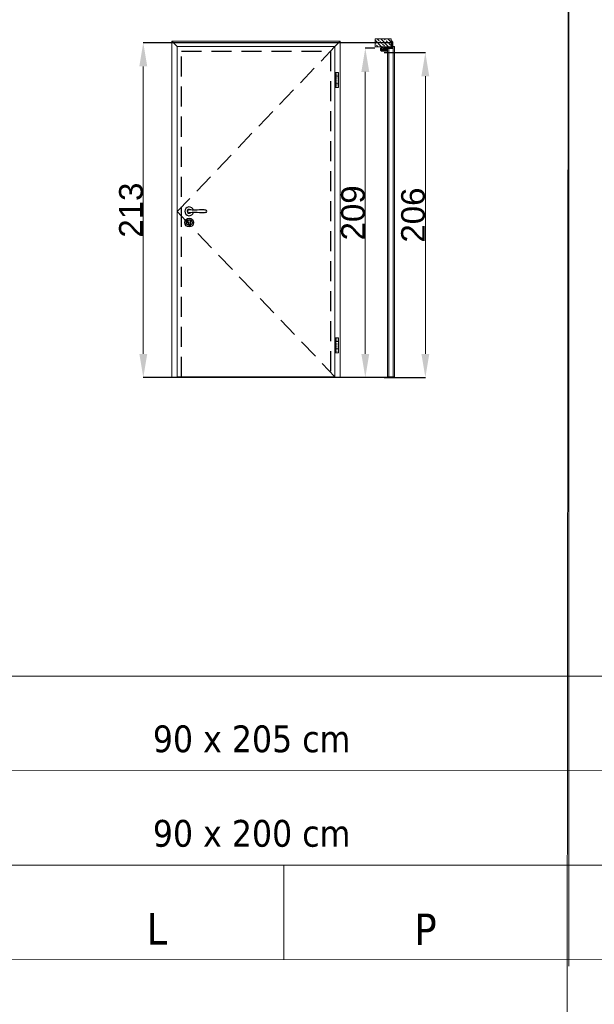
# Model space of a CAD drawing. Header units: millimetres. Extents: x 23192 to 149900, y -396339 to -79279.
# Tile 8 of 136: x 68212 to 68577, y -238668 to -238043. Entities that reach past the tile are written whole.
import ezdxf

# ---------------------------------------------------------------- set-up
doc = ezdxf.new("R2010")
doc.units = ezdxf.units.MM
doc.linetypes.add('CENTER', pattern=[0.6, 0.375, -0.075, 0.075, -0.075])
doc.linetypes.add('DASHED', pattern=[19.05, 12.7, -6.35])
doc.layers.get('0').update_dxf_attribs({"lineweight": 0})
for name, color, linetype, lineweight in [('0_LEGENDA', 7, 'Continuous', 13), ('Drzwi - hatch', 8, 'Continuous', 5), ('Drzwi KRAWĘDZIE', 7, 'Continuous', 20)]:
    doc.layers.add(name, color=color, linetype=linetype, lineweight=lineweight)
for name, color, linetype in [('Drzwi - klamki', 150, 'Continuous'), ('Drzwi PRZER-DUŻA', 240, 'DASHED'), ('GRUBA', 4, 'Continuous')]:
    doc.layers.add(name, color=color, linetype=linetype)
doc.styles.add('ARIAL', font='tahoma.ttf')
doc.styles.add('AT_ARIAL', font='arial.ttf')
doc.dimstyles.new('Renata_ślusarka', dxfattribs={"dimtxt": 50, "dimasz": 50, "dimexe": 0.18, "dimexo": 0.0625, "dimgap": 0.09, "dimtad": 1, "dimdec": 0, "dimzin": 0, "dimdsep": 46, "dimtxsty": 'AT_ARIAL', "dimcen": 0.09, "dimclrd": 7, "dimclre": 7, "dimclrt": 7, "dimadec": 0, "dimazin": 0, "dimtfac": 1, "dimtdec": 0, "dimtofl": 0, "dimtmove": 0, "dimatfit": 3, "dimfxl": 1, "dimtolj": 1, "dimtzin": 0, "dimlwd": -1, "dimarcsym": 0})

# ---------------------------------------------------------------- blocks, each defined once
blk = doc.blocks.new('*D109')
at = {"color": 7, "linetype": 'ByBlock', "lineweight": -2, "transparency": 16777216}
for p, q in [((68437.48, -238060.8), (68431.18, -238060.8)), ((68437.48, -238269.8), (68431.18, -238269.8))]:
    blk.add_line(p, q, dxfattribs=at)
at = {"color": 7, "transparency": 16777216}
blk.add_line((68431.36, -238075.8), (68431.36, -238254.8), dxfattribs=at)
at = {"color": 7, "linetype": 'ByBlock', "transparency": 16777216}
for points in [[(68428.86, -238075.8), (68433.86, -238075.8), (68431.36, -238060.8)], [(68428.86, -238254.8), (68433.86, -238254.8), (68431.36, -238269.8)]]:
    blk.add_solid(points, dxfattribs=at)
at = {"layer": 'DEFPOINTS', "color": 0, "linetype": 'ByBlock', "transparency": 16777216}
for p in [(68437.54, -238060.8), (68431.36, -238269.8), (68437.54, -238269.8)]:
    blk.add_point(p, dxfattribs=at)
at = {"color": 7, "linetype": 'ByBlock', "transparency": 16777216, "insert": (68423.61, -238165.3), "char_height": 15, "attachment_point": 5, "rotation": 90, "style": 'AT_ARIAL'}
blk.add_mtext('\\A1;209', dxfattribs=at)
blk = doc.blocks.new('*D110')
at = {"color": 7, "linetype": 'ByBlock', "lineweight": -2, "transparency": 16777216}
for p, q in [((68447.96, -238057.3), (68290.28, -238057.3)), ((68447.96, -238269.8), (68290.28, -238269.8))]:
    blk.add_line(p, q, dxfattribs=at)
at = {"color": 7, "transparency": 16777216}
blk.add_line((68290.46, -238072.3), (68290.46, -238254.8), dxfattribs=at)
at = {"color": 7, "linetype": 'ByBlock', "transparency": 16777216}
for points in [[(68287.96, -238072.3), (68292.96, -238072.3), (68290.46, -238057.3)], [(68287.96, -238254.8), (68292.96, -238254.8), (68290.46, -238269.8)]]:
    blk.add_solid(points, dxfattribs=at)
at = {"layer": 'DEFPOINTS', "color": 0, "linetype": 'ByBlock', "transparency": 16777216}
for p in [(68448.02, -238057.3), (68290.46, -238269.8), (68448.02, -238269.8)]:
    blk.add_point(p, dxfattribs=at)
at = {"color": 7, "linetype": 'ByBlock', "transparency": 16777216, "insert": (68282.71, -238163.55), "char_height": 15, "attachment_point": 5, "rotation": 90, "style": 'AT_ARIAL'}
blk.add_mtext('\\A1;213', dxfattribs=at)
blk = doc.blocks.new('*D111')
at = {"color": 7, "linetype": 'ByBlock', "lineweight": -2, "transparency": 16777216}
for p, q in [((68443.24, -238063.55), (68469.64, -238063.55)), ((68443.24, -238269.8), (68469.64, -238269.8))]:
    blk.add_line(p, q, dxfattribs=at)
at = {"color": 7, "transparency": 16777216}
blk.add_line((68469.46, -238078.55), (68469.46, -238254.8), dxfattribs=at)
at = {"color": 7, "linetype": 'ByBlock', "transparency": 16777216}
for points in [[(68466.96, -238078.55), (68471.96, -238078.55), (68469.46, -238063.55)], [(68466.96, -238254.8), (68471.96, -238254.8), (68469.46, -238269.8)]]:
    blk.add_solid(points, dxfattribs=at)
at = {"layer": 'DEFPOINTS', "color": 0, "linetype": 'ByBlock', "transparency": 16777216}
for p in [(68443.17, -238063.55), (68443.17, -238269.8), (68469.46, -238269.8)]:
    blk.add_point(p, dxfattribs=at)
at = {"color": 7, "linetype": 'ByBlock', "transparency": 16777216, "insert": (68461.71, -238166.68), "char_height": 15, "attachment_point": 5, "rotation": 90, "style": 'AT_ARIAL'}
blk.add_mtext('\\A1;206', dxfattribs=at)

msp = doc.modelspace()

# ---------------------------------------------------------------- hatches: boundary and pattern name
at = {"layer": 'Drzwi - hatch'}
h = msp.add_hatch(dxfattribs=at)
h.set_pattern_fill('ANSI33', color=256, scale=0.5, angle=-90)
h.set_pattern_definition([(315, (64441.609, -238325.3836), (2.245064, 2.245064), []), (315, (64441.609, -238327.6287), (2.245064, 2.245064), [1.5875, -0.79375])])
h.paths.add_polyline_path([(68437.541, -238054.803), (68437.541, -238059.803), (68447.741, -238059.803), (68447.741, -238054.803)])
h = msp.add_hatch(dxfattribs=at)
h.set_pattern_fill('AR-CONC', color=256, scale=0.003, angle=-90)
h.set_pattern_definition([(320, (64987.12303, -237830.57357), (-0.047817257, -0.546554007), [0.05715, -0.62865]), (265, (64987.123, -237830.5736), (0.57317054, 0.10573026), [0.04572, -0.50292175]), (10.451445, (64987.11904, -237830.6191), (0.525353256, -0.44082374), [0.04857003, -0.53427073]), (316.1842, (64987.2754, -237830.5736), (-0.12612698, -0.81323712), [0.085725, -0.942975]), (6.635558, (64987.2649, -237830.64134), (0.74227837, -0.7122124), [0.07285507, -0.80140682]), (261.18415, (64987.2754, -237830.5736), (0.74227837, -0.7122124), [0.0685799, -0.7543792]), (291, (64987.23733, -237830.64977), (-0.306795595, -0.454843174), [0.05715, -0.62865]), (236, (64987.2373, -237830.6498), (0.5525639, -0.185406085), [0.04572, -0.50292]), (341.451445, (64987.21176, -237830.6877), (0.24576831, -0.64024926), [0.04857003, -0.53426981]), (307.5, (64987.12303, -237830.57357), (0.253665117, -0.00926581), [0, -0.496824, 0, -0.51054, 0, -0.504825]), (277.5, (64987.12303, -237830.57357), (0.300541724, -0.200458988), [0, -0.291084, 0, -0.485394, 0, -0.192405]), (237.5, (64987.12303, -237830.40365), (-0.017186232, -0.406771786), [0, -0.1905, 0, -0.59436, 0, -0.78867]), (227.5, (64987.12303, -237830.32745), (0.076279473, -0.444387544), [0, -0.24765, 0, -0.394716, 0, -0.56007])])
h.paths.add_polyline_path([(68441.581, -238062.373, -0.4142136), (68441.421, -238062.213), (68441.421, -238060.643, -0.4142136), (68441.581, -238060.483), (68442.141, -238060.483), (68442.141, -238060.303), (68441.581, -238060.303), (68441.581, -238059.803), (68447.741, -238059.803), (68448.461, -238059.803), (68448.461, -238060.163, -0.4142136), (68448.301, -238060.323), (68444.101, -238060.323, 0.4142136), (68443.761, -238060.663), (68443.761, -238061.843, 0.4142136), (68444.101, -238062.183), (68444.766, -238062.183, -1), (68444.766, -238062.373)])
h.paths.add_polyline_path([(68447.741, -238059.803), (68447.741, -238056.483), (68448.301, -238056.483, -0.4142136), (68448.461, -238056.643), (68448.461, -238059.103), (68448.461, -238059.803)])

# ---------------------------------------------------------------- linework, layer by layer
at = {"linetype": 'CENTER', "ltscale": 0.5}
for p, q in [((68413.36, -238076.172), (68413.36, -238085.672)), ((68413.36, -238244.553), (68413.36, -238254.053))]:
    msp.add_line(p, q, dxfattribs=at)
at = {"linetype": 'DASHED'}
msp.add_lwpolyline([(68412.11, -238059.703), (68311.91, -238164.503), (68412.11, -238269.303)], dxfattribs=at)
at = {"layer": '0_LEGENDA', "color": 7, "linetype": 'ByBlock', "ltscale": 5}
for p, q in [((68558.443, -239866.475), (68560.703, -237456.271)), ((68560.619, -238643.526), (68560.619, -237471.229)), ((66326.915, -238459.128), (69282.146, -238459.467)), ((66326.915, -238519.128), (69282.09, -238519.467)), ((66326.915, -238579.128), (69282.034, -238579.467)), ((66326.915, -238579.128), (69282.034, -238579.47)), ((68379.573, -238579.466), (68379.573, -238639.466)), ((66326.915, -238639.128), (69281.977, -238639.466))]:
    msp.add_line(p, q, dxfattribs=at)
at = {"layer": 'Drzwi - klamki'}
for p, q in [((68443.941, -238060.723), (68443.941, -238061.853)), ((68443.941, -238061.853), (68444.076, -238061.988)), ((68443.955, -238060.688), (68444.126, -238060.517)), ((68444.333, -238060.803), (68444.041, -238060.803)), ((68444.041, -238060.803), (68444.041, -238061.753)), ((68444.546, -238061.753), (68444.041, -238061.753)), ((68444.082, -238060.703), (68444.197, -238060.588)), ((68444.241, -238060.703), (68444.082, -238060.703)), ((68444.082, -238061.853), (68444.147, -238061.917)), ((68444.26, -238061.853), (68444.082, -238061.853)), ((68444.333, -238060.803), (68444.213, -238061.288)), ((68444.213, -238061.288), (68444.546, -238061.753)), ((68444.241, -238060.703), (68444.426, -238060.517)), ((68444.26, -238061.853), (68444.395, -238061.988)), ((68444.437, -238060.803), (68444.321, -238061.268)), ((68444.321, -238061.268), (68444.683, -238061.772)), ((68444.382, -238060.703), (68444.497, -238060.588)), ((68444.541, -238060.703), (68444.382, -238060.703)), ((68444.401, -238061.853), (68444.466, -238061.917)), ((68444.537, -238061.853), (68444.401, -238061.853)), ((68444.641, -238060.803), (68444.437, -238060.803)), ((68444.541, -238060.703), (68444.726, -238060.517)), ((68444.581, -238061.925), (68444.543, -238062.003)), ((68444.641, -238060.803), (68444.641, -238061.131)), ((68444.682, -238060.703), (68444.797, -238060.588)), ((68444.682, -238060.703), (68444.741, -238060.723)), ((68444.741, -238060.723), (68444.741, -238061.131)), ((68444.741, -238062.003), (68444.882, -238062.017)), ((68444.795, -238061.18), (68445.176, -238061.143)), ((68444.805, -238061.28), (68445.147, -238061.247)), ((68445.191, -238061.55), (68445.191, -238061.287)), ((68445.291, -238061.567), (68445.291, -238061.243)), ((68445.441, -238060.703), (68445.441, -238060.503)), ((68445.441, -238060.503), (68446.441, -238060.503)), ((68445.453, -238060.503), (68445.441, -238060.515)), ((68445.552, -238060.503), (68445.441, -238060.614)), ((68445.554, -238060.703), (68445.441, -238060.589)), ((68445.455, -238060.703), (68445.441, -238060.688)), ((68446.441, -238060.703), (68445.441, -238060.703)), ((68445.65, -238060.503), (68445.45, -238060.703)), ((68445.653, -238060.703), (68445.453, -238060.503)), ((68445.749, -238060.503), (68445.549, -238060.703)), ((68445.752, -238060.703), (68445.552, -238060.503)), ((68445.848, -238060.503), (68445.648, -238060.703)), ((68445.85, -238060.703), (68445.65, -238060.503)), ((68445.947, -238060.503), (68445.747, -238060.703)), ((68445.949, -238060.703), (68445.749, -238060.503)), ((68446.045, -238060.503), (68445.845, -238060.703)), ((68446.048, -238060.703), (68445.848, -238060.503)), ((68446.144, -238060.503), (68445.944, -238060.703)), ((68446.147, -238060.703), (68445.947, -238060.503)), ((68446.243, -238060.503), (68446.043, -238060.703)), ((68446.245, -238060.703), (68446.045, -238060.503)), ((68446.342, -238060.503), (68446.142, -238060.703)), ((68446.344, -238060.703), (68446.144, -238060.503)), ((68446.441, -238060.503), (68446.241, -238060.703)), ((68446.441, -238060.7), (68446.243, -238060.503)), ((68446.441, -238060.602), (68446.339, -238060.703)), ((68446.441, -238060.602), (68446.342, -238060.503)), ((68446.441, -238060.7), (68446.438, -238060.703)), ((68446.441, -238060.503), (68446.441, -238060.703))]:
    msp.add_line(p, q, dxfattribs=at)
at = {"layer": 'Drzwi - klamki', "ltscale": 0.2}
for p, q in [((68318.46, -238164.053), (68318.46, -238164.553)), ((68318.46, -238164.053), (68318.59, -238164.053)), ((68318.46, -238164.553), (68318.59, -238164.553)), ((68319.085, -238171.347), (68319.085, -238172.597)), ((68320.135, -238171.347), (68320.135, -238172.597))]:
    msp.add_line(p, q, dxfattribs=at)
for centre, radius in [((68319.61, -238171.447), 2.8), ((68319.615, -238171.451), 1.8)]:
    msp.add_circle(centre, radius, dxfattribs=at)
at = {"layer": 'Drzwi - klamki'}
for centre, radius, start, end in [((68443.991, -238060.723), 0.05, 135, 180), ((68444.111, -238061.953), 0.05, 225, 270), ((68444.111, -238061.953), 0.05, 270, 45), ((68444.161, -238060.553), 0.05, 90, 135), ((68444.161, -238060.553), 0.05, 315, 90), ((68444.43, -238061.953), 0.05, 225, 270), ((68444.461, -238060.553), 0.05, 90, 135), ((68444.43, -238061.953), 0.05, 270, 45), ((68444.461, -238060.553), 0.05, 315, 90), ((68444.537, -238061.903), 0.05, 333.425339, 90), ((68444.791, -238061.131), 0.15, 180, 275.563415), ((68444.886, -238061.627), 0.25, 215.623943, 327.559413), ((68444.761, -238060.553), 0.05, 90, 135), ((68444.791, -238061.131), 0.05, 180, 275.563415), ((68444.761, -238060.553), 0.05, 315, 90), ((68444.906, -238061.768), 0.25, 264.429901, 319.458571), ((68444.321, -238061.268), 1.019, 319.458571, 341.015535), ((68444.321, -238061.268), 0.919, 327.559413, 339.878843), ((68445.151, -238061.287), 0.04, 0, 95.563415), ((68445.19, -238061.293), 0.15, 89.587511, 95.563415), ((68445.091, -238061.55), 0.1, 339.878843, 0), ((68445.191, -238061.243), 0.1, 0, 89.587511), ((68445.191, -238061.567), 0.1, 341.015535, 0)]:
    msp.add_arc(centre, radius, start, end, dxfattribs=at)
at = {"layer": 'Drzwi - klamki', "ltscale": 0.2}
for centre, radius, start, end in [((68319.61, -238164.303), 2.801, 13.271535, 346.728465), ((68319.61, -238164.303), 1.25, 42.903782, 317.096218), ((68319.61, -238164.303), 1.05, 64.699839, 295.300161), ((68330.02, -238164.303), 0.74, 288.924644, 71.075356), ((68319.61, -238170.647), 0.875, 306.869898, 233.130102), ((68319.61, -238172.597), 0.525, 180, 270), ((68319.61, -238172.597), 0.525, 270, 0)]:
    msp.add_arc(centre, radius, start, end, dxfattribs=at)
for points in [[(68330.26, -238163.603), (68327.76, -238163.353), (68321.464, -238163.603), (68319.61, -238163.253)], [(68330.26, -238165.003), (68327.76, -238165.253), (68321.464, -238165.003), (68319.61, -238165.353)]]:
    msp.add_spline(points, degree=3, dxfattribs=at)
at = {"layer": 'Drzwi KRAWĘDZIE'}
for p, q in [((68308.51, -238269.803), (68308.51, -238056.303)), ((68415.51, -238056.303), (68308.51, -238056.303)), ((68308.51, -238056.303), (68311.91, -238059.703)), ((68415.51, -238056.303), (68412.11, -238059.703)), ((68415.51, -238269.803), (68415.51, -238056.303)), ((68441.581, -238060.303), (68441.581, -238059.803)), ((68445.341, -238061.003), (68445.341, -238269.203)), ((68448.741, -238060.903), (68445.441, -238060.903)), ((68446.341, -238060.903), (68446.341, -238269.303)), ((68448.741, -238059.703), (68449.841, -238059.703)), ((68448.741, -238059.703), (68448.741, -238060.903)), ((68448.741, -238059.703), (68448.741, -238060.903)), ((68448.941, -238059.703), (68448.941, -238269.303)), ((68449.941, -238059.803), (68449.941, -238269.203)), ((68414.31, -238076.172), (68412.41, -238076.172)), ((68412.41, -238076.172), (68412.41, -238085.672)), ((68414.31, -238078.572), (68412.41, -238078.572)), ((68414.31, -238076.172), (68414.31, -238085.672)), ((68414.31, -238083.272), (68412.41, -238083.272)), ((68412.41, -238085.672), (68414.31, -238085.672)), ((68449.941, -238167.103), (68449.941, -238161.503)), ((68414.31, -238244.553), (68412.41, -238244.553)), ((68412.41, -238244.553), (68412.41, -238254.053)), ((68414.31, -238246.953), (68412.41, -238246.953)), ((68414.31, -238244.553), (68414.31, -238254.053)), ((68414.31, -238251.653), (68412.41, -238251.653)), ((68412.41, -238254.053), (68414.31, -238254.053)), ((68302.518, -238269.803), (68421.526, -238269.803)), ((68314.76, -238269.803), (68314.76, -238269.303)), ((68409.26, -238269.803), (68409.26, -238269.303)), ((68439.02, -238269.803), (68456.211, -238269.803)), ((68445.441, -238269.303), (68449.841, -238269.303))]:
    msp.add_line(p, q, dxfattribs=at)
for points in [[(68447.741, -238054.803), (68447.741, -238059.803), (68437.541, -238059.803), (68437.541, -238054.803)], [(68412.11, -238059.703), (68311.91, -238059.703), (68311.91, -238269.303), (68412.11, -238269.303)]]:
    msp.add_lwpolyline(points, close=True, dxfattribs=at)
for centre, start, end in [((68445.441, -238061.003), 90, 180), ((68449.841, -238059.803), 0, 90), ((68445.441, -238269.203), 180, 270), ((68449.841, -238269.203), 270, 0)]:
    msp.add_arc(centre, 0.1, start, end, dxfattribs=at)
at = {"layer": 'Drzwi PRZER-DUŻA'}
msp.add_lwpolyline([(68314.76, -238269.303), (68314.76, -238062.553), (68409.26, -238062.553), (68409.26, -238269.303)], dxfattribs=at)
at = {"layer": 'GRUBA', "ltscale": 0.2}
for p, q in [((68441.241, -238062.213), (68441.241, -238060.643)), ((68441.421, -238060.643), (68441.421, -238062.213)), ((68441.581, -238060.303), (68442.141, -238060.303)), ((68442.141, -238060.483), (68441.581, -238060.483)), ((68441.581, -238062.373), (68444.766, -238062.373)), ((68442.141, -238060.303), (68442.141, -238060.483)), ((68443.761, -238061.843), (68443.761, -238060.663)), ((68443.941, -238060.663), (68443.941, -238061.843)), ((68444.101, -238060.323), (68448.301, -238060.323)), ((68447.841, -238060.503), (68444.101, -238060.503)), ((68444.101, -238062.003), (68444.766, -238062.003)), ((68444.766, -238062.183), (68444.101, -238062.183)), ((68447.741, -238056.483), (68447.741, -238056.303)), ((68447.741, -238056.303), (68448.301, -238056.303)), ((68448.301, -238056.483), (68447.741, -238056.483)), ((68448.301, -238060.503), (68447.841, -238060.503)), ((68448.461, -238059.103), (68448.461, -238056.643)), ((68448.461, -238060.163), (68448.461, -238059.103)), ((68448.641, -238056.643), (68448.641, -238060.163)), ((68444.766, -238062.553), (68441.581, -238062.553))]:
    msp.add_line(p, q, dxfattribs=at)
for centre, radius, start, end in [((68441.581, -238060.643), 0.34, 90, 180), ((68441.581, -238062.213), 0.34, 180, 270), ((68441.581, -238060.643), 0.16, 90, 180), ((68441.581, -238062.213), 0.16, 180, 270), ((68444.101, -238060.663), 0.34, 90, 180), ((68444.101, -238061.843), 0.34, 180, 270), ((68444.101, -238060.663), 0.16, 90, 180), ((68444.101, -238061.843), 0.16, 180, 270), ((68444.766, -238062.278), 0.275, 270, 90), ((68444.766, -238062.278), 0.095, 270, 90), ((68448.301, -238056.643), 0.34, 0, 90), ((68448.301, -238056.643), 0.16, 0, 90), ((68448.301, -238060.163), 0.16, 270, 0), ((68448.301, -238060.163), 0.34, 270, 0)]:
    msp.add_arc(centre, radius, start, end, dxfattribs=at)

# ---------------------------------------------------------------- texts
at = {"layer": '0_LEGENDA', "color": 7, "linetype": 'ByBlock', "ltscale": 5, "attachment_point": 1, "style": 'ARIAL'}
for s, insert, char_height, width in [('90 x 205 cm', (68296.532, -238490.657), 17, 162.7638), ('90 x 200 cm', (68296.532, -238550.657), 17, 212.04863), ('\\pxqc;L', (68028.553, -238609.771), 20, 541.1606), ('\\pxqc;P', (68379.573, -238610.109), 20, 180)]:
    msp.add_mtext(s, dxfattribs=dict(at, insert=insert, char_height=char_height, width=width))

# ---------------------------------------------------------------- dimensions: what is measured, and where the dimension line sits
at = {"linetype": 'ByBlock'}
for base, p1, p2, picture, middle in [((68290.461268, -238269.802764), (68448.020563, -238057.302763), (68448.020563, -238269.802764), '*D110', (68282.707558, -238163.552763)), ((68431.355, -238269.803), (68437.541, -238060.803), (68437.541, -238269.803), '*D109', (68423.607, -238165.303)), ((68469.457, -238269.803), (68443.173, -238063.553), (68443.173, -238269.803), '*D111', (68461.708, -238166.678))]:
    dim = msp.add_linear_dim(base=base, p1=p1, p2=p2, angle=90, dimstyle='Renata_ślusarka', override={"dimtxt": 15, "dimasz": 15}, dxfattribs=at)
    dim.commit()
    dim.dimension.update_dxf_attribs({"geometry": picture, "text_midpoint": middle})

doc.saveas('drawing.dxf')
